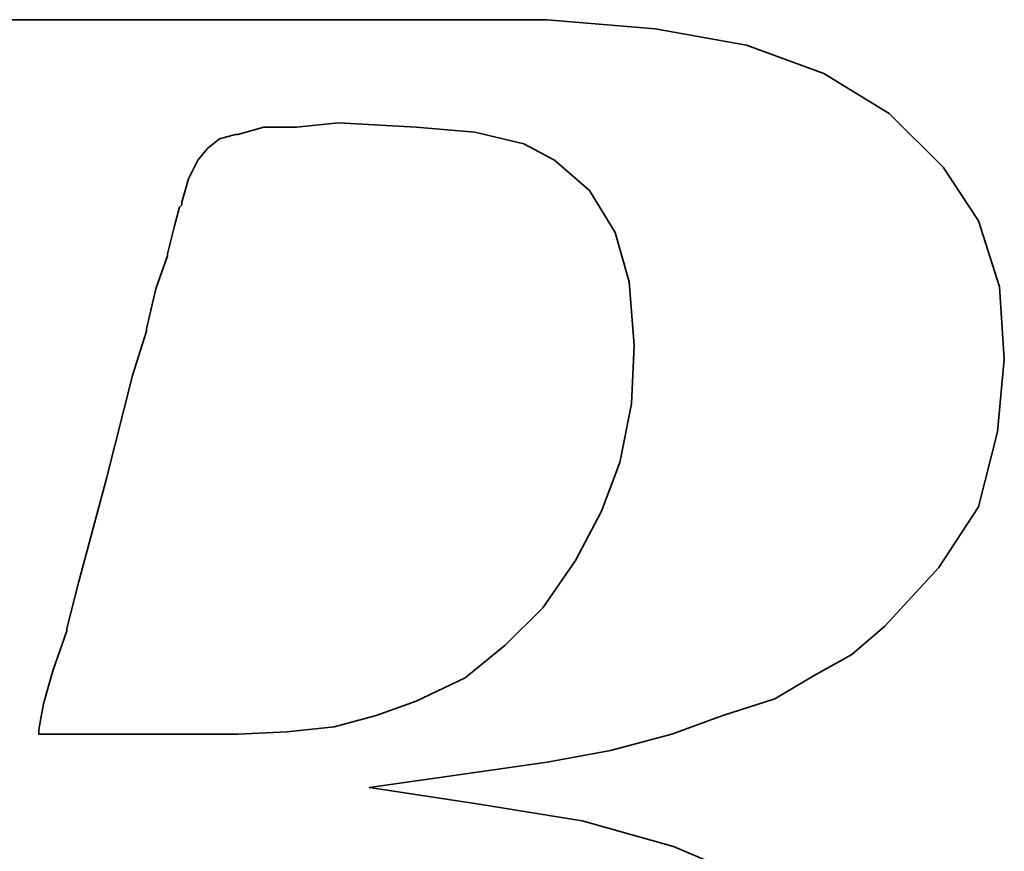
# Model space of a CAD drawing. Header units: inches. Extents: x 11 to 362, y 96 to 274.
# Tile 29 of 48: x 285.59 to 288.02, y 188.67 to 190.73. Entities that reach past the tile are written whole.
import ezdxf

# ---------------------------------------------------------------- set-up
doc = ezdxf.new("R2010")
doc.units = ezdxf.units.IN
doc.header["$LTSCALE"] = 0.25
doc.layers.add('DIM', color=4, linetype='Continuous')
doc.layers.add('layer 1', color=7, linetype='Continuous')

# ---------------------------------------------------------------- blocks, each defined once
blk = doc.blocks.new('TBI MOTION logo(完整正式版)')
at = {"layer": 'layer 1', "color": 22, "lineweight": 35}
for points, knots in [([(-64.65375, -6.86375), (-64.65375, -6.86375), (-64.84375, -7.29625), (-64.84375, -7.29625), (-64.84375, -7.29625), (-64.84375, -7.29625), (-64.86875, -7.34375), (-64.86875, -7.34375), (-64.86875, -7.34375), (-64.86875, -7.34375), (-64.86875, -7.36875), (-64.86875, -7.36875), (-64.86875, -7.36875), (-64.86875, -7.36875), (-65.15375, -7.65375), (-65.15375, -7.65375), (-65.15375, -7.65375), (-65.15375, -7.65375), (-65.17875, -7.65375), (-65.17875, -7.65375), (-65.17875, -7.65375), (-65.17875, -7.65375), (-65.20375, -7.67875), (-65.20375, -7.67875), (-65.20375, -7.67875), (-65.20375, -7.67875), (-65.58875, -7.87125), (-65.58875, -7.87125), (-65.58875, -7.87125), (-65.58875, -7.87125), (-65.63375, -7.87125), (-65.63375, -7.87125), (-65.63375, -7.87125), (-65.63375, -7.87125), (-65.65875, -7.89375), (-65.65875, -7.89375), (-65.65875, -7.89375), (-65.65875, -7.89375), (-66.09375, -7.94375), (-66.09375, -7.94375), (-66.09375, -7.94375), (-66.09375, -7.94375), (-66.11375, -7.94375), (-66.11375, -7.94375), (-66.11375, -7.94375), (-66.11375, -7.94375), (-66.16375, -7.94375), (-66.16375, -7.94375), (-66.16375, -7.94375), (-66.16375, -7.94375), (-66.30875, -7.94375), (-66.30875, -7.94375), (-66.30875, -7.94375), (-66.30875, -7.94375), (-66.69375, -7.94375), (-66.69375, -7.94375), (-66.69375, -7.94375), (-66.69375, -7.94375), (-67.07375, -7.94375), (-67.07375, -7.94375), (-67.07375, -7.94375), (-67.07375, -7.94375), (-67.12375, -7.94375), (-67.12375, -7.94375), (-67.12375, -7.94375), (-67.12375, -7.94375), (-67.12375, -7.96625), (-67.12375, -7.96625), (-67.12375, -7.96625), (-67.12375, -7.96625), (-67.14875, -7.99125), (-67.14875, -7.99125), (-67.14875, -7.99125), (-67.14875, -7.99125), (-67.24375, -8.34875), (-67.24375, -8.34875), (-67.24375, -8.34875), (-67.24375, -8.34875), (-67.31375, -8.68625), (-67.31375, -8.68625), (-67.31375, -8.68625), (-67.31375, -8.68625), (-67.26875, -8.68625), (-67.26875, -8.68625), (-67.26875, -8.68625), (-67.26875, -8.68625), (-67.07375, -8.68625), (-67.07375, -8.68625), (-67.07375, -8.68625), (-67.07375, -8.68625), (-66.54875, -8.68625), (-66.54875, -8.68625), (-66.54875, -8.68625), (-66.54875, -8.68625), (-65.82625, -8.68625), (-65.82625, -8.68625), (-65.82625, -8.68625), (-65.82625, -8.68625), (-65.01375, -8.68625), (-65.01375, -8.68625), (-65.01375, -8.68625), (-65.01375, -8.68625), (-64.05375, -8.68625), (-64.05375, -8.68625), (-64.05375, -8.68625), (-64.05375, -8.68625), (-62.08375, -8.68625), (-62.08375, -8.68625), (-62.08375, -8.68625), (-62.08375, -8.68625), (-60.06875, -8.68625), (-60.06875, -8.68625), (-60.06875, -8.68625), (-60.06875, -8.68625), (-59.10875, -8.68625), (-59.10875, -8.68625), (-59.10875, -8.68625), (-59.10875, -8.68625), (-58.29375, -8.68625), (-58.29375, -8.68625), (-58.29375, -8.68625), (-58.29375, -8.68625), (-57.57375, -8.68625), (-57.57375, -8.68625), (-57.57375, -8.68625), (-57.57375, -8.68625), (-57.04875, -8.68625), (-57.04875, -8.68625), (-57.04875, -8.68625), (-57.04875, -8.68625), (-56.85375, -8.68625), (-56.85375, -8.68625), (-56.85375, -8.68625), (-56.85375, -8.68625), (-56.70875, -8.68625), (-56.70875, -8.68625), (-56.70875, -8.68625), (-56.70875, -8.68625), (-56.61375, -8.68625), (-56.61375, -8.68625), (-56.61375, -8.68625), (-56.61375, -8.68625), (-56.56875, -8.68625), (-56.56875, -8.68625), (-56.56875, -8.68625), (-56.56875, -8.68625), (-55.65375, -8.63875), (-55.65375, -8.63875), (-55.65375, -8.63875), (-55.65375, -8.63875), (-54.76875, -8.51875), (-54.76875, -8.51875), (-54.76875, -8.51875), (-54.76875, -8.51875), (-53.90375, -8.30375), (-53.90375, -8.30375), (-53.90375, -8.30375), (-53.90375, -8.30375), (-53.08875, -8.03875), (-53.08875, -8.03875), (-53.08875, -8.03875), (-53.08875, -8.03875), (-52.34375, -7.65375), (-52.34375, -7.65375), (-52.34375, -7.65375), (-52.34375, -7.65375), (-51.69875, -7.29625), (-51.69875, -7.29625), (-51.69875, -7.29625), (-51.69875, -7.29625), (-51.21875, -6.91125), (-51.21875, -6.91125), (-51.21875, -6.91125), (-51.21875, -6.91125), (-50.83375, -6.50375), (-50.83375, -6.50375), (-50.83375, -6.50375), (-50.83375, -6.50375), (-50.44875, -5.94875), (-50.44875, -5.94875), (-50.44875, -5.94875), (-50.44875, -5.94875), (-50.13875, -5.30375), (-50.13875, -5.30375), (-50.13875, -5.30375), (-50.13875, -5.30375), (-49.99375, -4.65375), (-49.99375, -4.65375), (-49.99375, -4.65375), (-49.99375, -4.65375), (-49.92375, -3.98375), (-49.92375, -3.98375), (-49.92375, -3.98375), (-49.92375, -3.98375), (-49.99375, -3.19374), (-49.99375, -3.19374), (-49.99375, -3.19374), (-49.99375, -3.19374), (-50.23374, -2.44874), (-50.23374, -2.44874), (-50.23374, -2.44874), (-50.23374, -2.44874), (-50.59375, -1.87374), (-50.59375, -1.87374), (-50.59375, -1.87374), (-50.59375, -1.87374), (-51.09875, -1.31874), (-51.09875, -1.31874), (-51.09875, -1.31874), (-51.09875, -1.31874), (-51.74375, -0.81875), (-51.74375, -0.81875), (-51.74375, -0.81875), (-51.74375, -0.81875), (-52.53875, -0.48125), (-52.53875, -0.48125), (-52.53875, -0.48125), (-52.53875, -0.48125), (-53.47375, -0.21875), (-53.47375, -0.21875), (-53.47375, -0.21875), (-53.47375, -0.21875), (-54.52875, -0.04874), (-54.52875, -0.04874), (-54.52875, -0.04874), (-54.52875, -0.04874), (-55.65375, 0.12125), (-55.65375, 0.12125), (-55.65375, 0.12125), (-55.65375, 0.12125), (-54.50375, 0.28624), (-54.50375, 0.28624), (-54.50375, 0.28624), (-54.50375, 0.28624), (-53.83375, 0.38124), (-53.83375, 0.38124), (-53.83375, 0.38124), (-53.83375, 0.38124), (-53.18375, 0.50125), (-53.18375, 0.50125), (-53.18375, 0.50125), (-53.18375, 0.50125), (-52.55875, 0.66874), (-52.55875, 0.66874), (-52.55875, 0.66874), (-52.55875, 0.66874), (-52.03375, 0.86124), (-52.03375, 0.86124), (-52.03375, 0.86124), (-52.03375, 0.86124), (-51.50374, 1.03124), (-51.50374, 1.03124), (-51.50374, 1.03124), (-51.50374, 1.03124), (-51.09875, 1.27125), (-51.09875, 1.27125), (-51.09875, 1.27125), (-51.09875, 1.27125), (-50.71375, 1.48624), (-50.71375, 1.48624), (-50.71375, 1.48624), (-50.71375, 1.48624), (-50.37625, 1.77625), (-50.37625, 1.77625), (-50.37625, 1.77625), (-50.37625, 1.77625), (-49.82375, 2.37625), (-49.82375, 2.37625), (-49.82375, 2.37625), (-49.82375, 2.37625), (-49.41875, 2.99625), (-49.41875, 2.99625), (-49.41875, 2.99625), (-49.41875, 2.99625), (-49.22375, 3.76625), (-49.22375, 3.76625), (-49.22375, 3.76625), (-49.22375, 3.76625), (-49.15375, 4.50874), (-49.15375, 4.50874), (-49.15375, 4.50874), (-49.15375, 4.50874), (-49.20375, 5.25125), (-49.20375, 5.25125), (-49.20375, 5.25125), (-49.20375, 5.25125), (-49.41875, 5.92625), (-49.41875, 5.92625), (-49.41875, 5.92625), (-49.41875, 5.92625), (-49.77875, 6.47625), (-49.77875, 6.47625), (-49.77875, 6.47625), (-49.77875, 6.47625), (-50.33125, 7.02624), (-50.33125, 7.02624), (-50.33125, 7.02624), (-50.33125, 7.02624), (-51.00125, 7.43625), (-51.00125, 7.43625), (-51.00125, 7.43625), (-51.00125, 7.43625), (-51.79375, 7.72625), (-51.79375, 7.72625), (-51.79375, 7.72625), (-51.79375, 7.72625), (-52.72875, 7.89124), (-52.72875, 7.89124), (-52.72875, 7.89124), (-52.72875, 7.89124), (-53.83375, 7.98625), (-53.83375, 7.98625), (-53.83375, 7.98625), (-53.83375, 7.98625), (-53.92875, 7.98625), (-53.92875, 7.98625), (-53.92875, 7.98625), (-53.92875, 7.98625), (-54.26375, 7.98625), (-54.26375, 7.98625), (-54.26375, 7.98625), (-54.26375, 7.98625), (-54.74375, 7.98625), (-54.74375, 7.98625), (-54.74375, 7.98625), (-54.74375, 7.98625), (-55.36875, 7.98625), (-55.36875, 7.98625), (-55.36875, 7.98625), (-55.36875, 7.98625), (-56.13375, 7.98625), (-56.13375, 7.98625), (-56.13375, 7.98625), (-56.13375, 7.98625), (-56.94875, 7.98625), (-56.94875, 7.98625), (-56.94875, 7.98625), (-56.94875, 7.98625), (-58.77625, 7.98625), (-58.77625, 7.98625), (-58.77625, 7.98625), (-58.77625, 7.98625), (-60.59875, 7.98625), (-60.59875, 7.98625), (-60.59875, 7.98625), (-60.59875, 7.98625), (-61.41375, 7.98625), (-61.41375, 7.98625), (-61.41375, 7.98625), (-61.41375, 7.98625), (-62.17875, 7.98625), (-62.17875, 7.98625), (-62.17875, 7.98625), (-62.17875, 7.98625), (-62.80375, 7.98625), (-62.80375, 7.98625), (-62.80375, 7.98625), (-62.80375, 7.98625), (-63.30625, 7.98625), (-63.30625, 7.98625), (-63.30625, 7.98625), (-63.30625, 7.98625), (-63.57375, 7.98625), (-63.57375, 7.98625), (-63.57375, 7.98625), (-63.57375, 7.98625), (-63.57375, 7.96375), (-63.57375, 7.96375), (-63.57375, 7.96375), (-63.57375, 7.96375), (-63.59875, 7.94125), (-63.59875, 7.94125), (-63.59875, 7.94125), (-63.59875, 7.94125), (-63.69375, 7.55625), (-63.69375, 7.55625), (-63.69375, 7.55625), (-63.69375, 7.55625), (-63.76375, 7.24624), (-63.76375, 7.24624), (-63.76375, 7.24624), (-63.76375, 7.24624), (-63.23875, 7.24624), (-63.23875, 7.24624), (-63.23875, 7.24624), (-63.23875, 7.24624), (-62.75875, 7.24624), (-62.75875, 7.24624), (-62.75875, 7.24624), (-62.75875, 7.24624), (-62.61125, 7.24624), (-62.61125, 7.24624), (-62.61125, 7.24624), (-62.61125, 7.24624), (-62.56625, 7.24624), (-62.56625, 7.24624), (-62.56625, 7.24624), (-62.56625, 7.24624), (-62.22875, 7.24624), (-62.22875, 7.24624), (-62.22875, 7.24624), (-62.22875, 7.24624), (-62.20375, 7.24624), (-62.20375, 7.24624), (-62.20375, 7.24624), (-62.20375, 7.24624), (-62.17875, 7.21875), (-62.17875, 7.21875), (-62.17875, 7.21875), (-62.17875, 7.21875), (-61.96375, 7.17125), (-61.96375, 7.17125), (-61.96375, 7.17125), (-61.96375, 7.17125), (-61.72375, 7.12624), (-61.72375, 7.12624), (-61.72375, 7.12624), (-61.72375, 7.12624), (-61.70375, 7.12624), (-61.70375, 7.12624), (-61.70375, 7.12624), (-61.70375, 7.12624), (-61.55875, 7.07624), (-61.55875, 7.07624), (-61.55875, 7.07624), (-61.55875, 7.07624), (-61.50875, 7.07624), (-61.50875, 7.07624), (-61.50875, 7.07624), (-61.50875, 7.07624), (-61.48375, 7.02624), (-61.48375, 7.02624), (-61.48375, 7.02624), (-61.48375, 7.02624), (-61.31875, 6.83375), (-61.31875, 6.83375), (-61.31875, 6.83375), (-61.31875, 6.83375), (-61.29375, 6.81125), (-61.29375, 6.81125), (-61.29375, 6.81125), (-61.29375, 6.81125), (-61.29375, 6.78625), (-61.29375, 6.78625), (-61.29375, 6.78625), (-61.29375, 6.78625), (-61.19875, 6.50124), (-61.19875, 6.50124), (-61.19875, 6.50124), (-61.19875, 6.50124), (-61.17375, 6.45124), (-61.17375, 6.45124), (-61.17375, 6.45124), (-61.17375, 6.45124), (-61.19875, 6.40625), (-61.19875, 6.40625), (-61.19875, 6.40625), (-61.19875, 6.40625), (-61.26875, 5.99624), (-61.26875, 5.99624), (-61.26875, 5.99624), (-61.26875, 5.99624), (-61.26875, 5.85125), (-61.26875, 5.85125), (-61.26875, 5.85125), (-61.26875, 5.85125), (-61.26875, 5.82625), (-61.26875, 5.82625), (-61.26875, 5.82625), (-61.26875, 5.82625), (-61.29375, 5.80625), (-61.29375, 5.80625), (-61.29375, 5.80625), (-61.29375, 5.80625), (-61.34125, 5.66125), (-61.34125, 5.66125), (-61.34125, 5.66125), (-61.34125, 5.66125), (-61.41375, 5.44625), (-61.41375, 5.44625), (-61.41375, 5.44625), (-61.41375, 5.44625), (-61.48375, 5.15625), (-61.48375, 5.15625), (-61.48375, 5.15625), (-61.48375, 5.15625), (-61.58375, 4.82124), (-61.58375, 4.82124), (-61.58375, 4.82124), (-61.58375, 4.82124), (-61.79875, 4.00375), (-61.79875, 4.00375), (-61.79875, 4.00375), (-61.79875, 4.00375), (-62.05875, 2.99625), (-62.05875, 2.99625), (-62.05875, 2.99625), (-62.05875, 2.99625), (-62.34875, 1.91625), (-62.34875, 1.91625), (-62.34875, 1.91625), (-62.34875, 1.91625), (-62.97375, -0.41124), (-62.97375, -0.41124), (-62.97375, -0.41124), (-62.97375, -0.41124), (-63.59875, -2.75875), (-63.59875, -2.75875), (-63.59875, -2.75875), (-63.59875, -2.75875), (-63.88375, -3.86374), (-63.88375, -3.86374), (-63.88375, -3.86374), (-63.88375, -3.86374), (-64.14875, -4.82374), (-64.14875, -4.82374), (-64.14875, -4.82374), (-64.14875, -4.82374), (-64.36375, -5.64125), (-64.36375, -5.64125), (-64.36375, -5.64125), (-64.36375, -5.64125), (-64.43625, -5.97625), (-64.43625, -5.97625), (-64.43625, -5.97625), (-64.43625, -5.97625), (-64.50875, -6.28625), (-64.50875, -6.28625), (-64.50875, -6.28625), (-64.50875, -6.28625), (-64.50875, -6.30875), (-64.50875, -6.30875), (-64.50875, -6.30875), (-64.50875, -6.30875), (-64.57875, -6.50375), (-64.57875, -6.50375), (-64.57875, -6.50375), (-64.57875, -6.50375), (-64.62875, -6.69625), (-64.62875, -6.69625), (-64.62875, -6.69625), (-64.62875, -6.69625), (-64.62875, -6.76875), (-64.62875, -6.76875), (-64.62875, -6.76875), (-64.62875, -6.76875), (-64.62875, -6.81375), (-64.62875, -6.81375), (-64.62875, -6.81375), (-64.62875, -6.81375), (-64.62875, -6.83875), (-64.62875, -6.83875), (-64.62875, -6.83875), (-64.62875, -6.83875), (-64.65375, -6.86375), (-64.65375, -6.86375)], [0, 0, 0, 0, 0.00719424, 0.00719424, 0.00719424, 0.00719424, 0.01438849, 0.01438849, 0.01438849, 0.01438849, 0.02158273, 0.02158273, 0.02158273, 0.02158273, 0.02877698, 0.02877698, 0.02877698, 0.02877698, 0.03597122, 0.03597122, 0.03597122, 0.03597122, 0.04316547, 0.04316547, 0.04316547, 0.04316547, 0.05035971, 0.05035971, 0.05035971, 0.05035971, 0.05755396, 0.05755396, 0.05755396, 0.05755396, 0.0647482, 0.0647482, 0.0647482, 0.0647482, 0.07194245, 0.07194245, 0.07194245, 0.07194245, 0.07913669, 0.07913669, 0.07913669, 0.07913669, 0.08633094, 0.08633094, 0.08633094, 0.08633094, 0.09352518, 0.09352518, 0.09352518, 0.09352518, 0.10071942, 0.10071942, 0.10071942, 0.10071942, 0.10791367, 0.10791367, 0.10791367, 0.10791367, 0.11510791, 0.11510791, 0.11510791, 0.11510791, 0.12230216, 0.12230216, 0.12230216, 0.12230216, 0.1294964, 0.1294964, 0.1294964, 0.1294964, 0.13669065, 0.13669065, 0.13669065, 0.13669065, 0.14388489, 0.14388489, 0.14388489, 0.14388489, 0.15107914, 0.15107914, 0.15107914, 0.15107914, 0.15827338, 0.15827338, 0.15827338, 0.15827338, 0.16546763, 0.16546763, 0.16546763, 0.16546763, 0.17266187, 0.17266187, 0.17266187, 0.17266187, 0.17985612, 0.17985612, 0.17985612, 0.17985612, 0.18705036, 0.18705036, 0.18705036, 0.18705036, 0.1942446, 0.1942446, 0.1942446, 0.1942446, 0.20143885, 0.20143885, 0.20143885, 0.20143885, 0.20863309, 0.20863309, 0.20863309, 0.20863309, 0.21582734, 0.21582734, 0.21582734, 0.21582734, 0.22302158, 0.22302158, 0.22302158, 0.22302158, 0.23021583, 0.23021583, 0.23021583, 0.23021583, 0.23741007, 0.23741007, 0.23741007, 0.23741007, 0.24460432, 0.24460432, 0.24460432, 0.24460432, 0.25179856, 0.25179856, 0.25179856, 0.25179856, 0.25899281, 0.25899281, 0.25899281, 0.25899281, 0.26618705, 0.26618705, 0.26618705, 0.26618705, 0.27338129, 0.27338129, 0.27338129, 0.27338129, 0.28057554, 0.28057554, 0.28057554, 0.28057554, 0.28776978, 0.28776978, 0.28776978, 0.28776978, 0.29496403, 0.29496403, 0.29496403, 0.29496403, 0.30215827, 0.30215827, 0.30215827, 0.30215827, 0.30935252, 0.30935252, 0.30935252, 0.30935252, 0.31654676, 0.31654676, 0.31654676, 0.31654676, 0.32374101, 0.32374101, 0.32374101, 0.32374101, 0.33093525, 0.33093525, 0.33093525, 0.33093525, 0.3381295, 0.3381295, 0.3381295, 0.3381295, 0.34532374, 0.34532374, 0.34532374, 0.34532374, 0.35251799, 0.35251799, 0.35251799, 0.35251799, 0.35971223, 0.35971223, 0.35971223, 0.35971223, 0.36690647, 0.36690647, 0.36690647, 0.36690647, 0.37410072, 0.37410072, 0.37410072, 0.37410072, 0.38129496, 0.38129496, 0.38129496, 0.38129496, 0.38848921, 0.38848921, 0.38848921, 0.38848921, 0.39568345, 0.39568345, 0.39568345, 0.39568345, 0.4028777, 0.4028777, 0.4028777, 0.4028777, 0.41007194, 0.41007194, 0.41007194, 0.41007194, 0.41726619, 0.41726619, 0.41726619, 0.41726619, 0.42446043, 0.42446043, 0.42446043, 0.42446043, 0.43165468, 0.43165468, 0.43165468, 0.43165468, 0.43884892, 0.43884892, 0.43884892, 0.43884892, 0.44604317, 0.44604317, 0.44604317, 0.44604317, 0.45323741, 0.45323741, 0.45323741, 0.45323741, 0.46043165, 0.46043165, 0.46043165, 0.46043165, 0.4676259, 0.4676259, 0.4676259, 0.4676259, 0.47482014, 0.47482014, 0.47482014, 0.47482014, 0.48201439, 0.48201439, 0.48201439, 0.48201439, 0.48920863, 0.48920863, 0.48920863, 0.48920863, 0.49640288, 0.49640288, 0.49640288, 0.49640288, 0.50359712, 0.50359712, 0.50359712, 0.50359712, 0.51079137, 0.51079137, 0.51079137, 0.51079137, 0.51798561, 0.51798561, 0.51798561, 0.51798561, 0.52517986, 0.52517986, 0.52517986, 0.52517986, 0.5323741, 0.5323741, 0.5323741, 0.5323741, 0.53956835, 0.53956835, 0.53956835, 0.53956835, 0.54676259, 0.54676259, 0.54676259, 0.54676259, 0.55395683, 0.55395683, 0.55395683, 0.55395683, 0.56115108, 0.56115108, 0.56115108, 0.56115108, 0.56834532, 0.56834532, 0.56834532, 0.56834532, 0.57553957, 0.57553957, 0.57553957, 0.57553957, 0.58273381, 0.58273381, 0.58273381, 0.58273381, 0.58992806, 0.58992806, 0.58992806, 0.58992806, 0.5971223, 0.5971223, 0.5971223, 0.5971223, 0.60431655, 0.60431655, 0.60431655, 0.60431655, 0.61151079, 0.61151079, 0.61151079, 0.61151079, 0.61870504, 0.61870504, 0.61870504, 0.61870504, 0.62589928, 0.62589928, 0.62589928, 0.62589928, 0.63309353, 0.63309353, 0.63309353, 0.63309353, 0.64028777, 0.64028777, 0.64028777, 0.64028777, 0.64748201, 0.64748201, 0.64748201, 0.64748201, 0.65467626, 0.65467626, 0.65467626, 0.65467626, 0.6618705, 0.6618705, 0.6618705, 0.6618705, 0.66906475, 0.66906475, 0.66906475, 0.66906475, 0.67625899, 0.67625899, 0.67625899, 0.67625899, 0.68345324, 0.68345324, 0.68345324, 0.68345324, 0.69064748, 0.69064748, 0.69064748, 0.69064748, 0.69784173, 0.69784173, 0.69784173, 0.69784173, 0.70503597, 0.70503597, 0.70503597, 0.70503597, 0.71223022, 0.71223022, 0.71223022, 0.71223022, 0.71942446, 0.71942446, 0.71942446, 0.71942446, 0.72661871, 0.72661871, 0.72661871, 0.72661871, 0.73381295, 0.73381295, 0.73381295, 0.73381295, 0.74100719, 0.74100719, 0.74100719, 0.74100719, 0.74820144, 0.74820144, 0.74820144, 0.74820144, 0.75539568, 0.75539568, 0.75539568, 0.75539568, 0.76258993, 0.76258993, 0.76258993, 0.76258993, 0.76978417, 0.76978417, 0.76978417, 0.76978417, 0.77697842, 0.77697842, 0.77697842, 0.77697842, 0.78417266, 0.78417266, 0.78417266, 0.78417266, 0.79136691, 0.79136691, 0.79136691, 0.79136691, 0.79856115, 0.79856115, 0.79856115, 0.79856115, 0.8057554, 0.8057554, 0.8057554, 0.8057554, 0.81294964, 0.81294964, 0.81294964, 0.81294964, 0.82014388, 0.82014388, 0.82014388, 0.82014388, 0.82733813, 0.82733813, 0.82733813, 0.82733813, 0.83453237, 0.83453237, 0.83453237, 0.83453237, 0.84172662, 0.84172662, 0.84172662, 0.84172662, 0.84892086, 0.84892086, 0.84892086, 0.84892086, 0.85611511, 0.85611511, 0.85611511, 0.85611511, 0.86330935, 0.86330935, 0.86330935, 0.86330935, 0.8705036, 0.8705036, 0.8705036, 0.8705036, 0.87769784, 0.87769784, 0.87769784, 0.87769784, 0.88489209, 0.88489209, 0.88489209, 0.88489209, 0.89208633, 0.89208633, 0.89208633, 0.89208633, 0.89928058, 0.89928058, 0.89928058, 0.89928058, 0.90647482, 0.90647482, 0.90647482, 0.90647482, 0.91366906, 0.91366906, 0.91366906, 0.91366906, 0.92086331, 0.92086331, 0.92086331, 0.92086331, 0.92805755, 0.92805755, 0.92805755, 0.92805755, 0.9352518, 0.9352518, 0.9352518, 0.9352518, 0.94244604, 0.94244604, 0.94244604, 0.94244604, 0.94964029, 0.94964029, 0.94964029, 0.94964029, 0.95683453, 0.95683453, 0.95683453, 0.95683453, 0.96402878, 0.96402878, 0.96402878, 0.96402878, 0.97122302, 0.97122302, 0.97122302, 0.97122302, 0.97841727, 0.97841727, 0.97841727, 0.97841727, 0.98561151, 0.98561151, 0.98561151, 0.98561151, 0.99280576, 0.99280576, 0.99280576, 0.99280576, 1, 1, 1, 1]), ([(-57.50375, 6.35625), (-57.50375, 6.35625), (-57.57375, 6.11625), (-57.57375, 6.11625), (-57.57375, 6.11625), (-57.57375, 6.11625), (-57.57375, 6.09125), (-57.57375, 6.09125), (-57.57375, 6.09125), (-57.57375, 6.09125), (-57.59875, 6.06625), (-57.59875, 6.06625), (-57.59875, 6.06625), (-57.59875, 6.06625), (-57.64875, 5.87625), (-57.64875, 5.87625), (-57.64875, 5.87625), (-57.64875, 5.87625), (-57.71875, 5.58875), (-57.71875, 5.58875), (-57.71875, 5.58875), (-57.71875, 5.58875), (-57.71875, 5.56625), (-57.71875, 5.56625), (-57.71875, 5.56625), (-57.71875, 5.56625), (-57.83875, 5.23125), (-57.83875, 5.23125), (-57.83875, 5.23125), (-57.83875, 5.23125), (-57.93625, 4.82124), (-57.93625, 4.82124), (-57.93625, 4.82124), (-57.93625, 4.82124), (-57.93625, 4.79624), (-57.93625, 4.79624), (-57.93625, 4.79624), (-57.93625, 4.79624), (-58.07875, 4.34125), (-58.07875, 4.34125), (-58.07875, 4.34125), (-58.07875, 4.34125), (-58.34375, 3.28625), (-58.34375, 3.28625), (-58.34375, 3.28625), (-58.34375, 3.28625), (-58.62875, 2.23124), (-58.62875, 2.23124), (-58.62875, 2.23124), (-58.62875, 2.23124), (-58.74875, 1.75125), (-58.74875, 1.75125), (-58.74875, 1.75125), (-58.74875, 1.75125), (-58.74875, 1.72625), (-58.74875, 1.72625), (-58.74875, 1.72625), (-58.74875, 1.72625), (-58.89375, 1.31625), (-58.89375, 1.31625), (-58.89375, 1.31625), (-58.89375, 1.31625), (-58.98875, 0.98124), (-58.98875, 0.98124), (-58.98875, 0.98124), (-58.98875, 0.98124), (-59.03875, 0.71625), (-59.03875, 0.71625), (-59.03875, 0.71625), (-59.03875, 0.71625), (-59.03875, 0.66874), (-59.03875, 0.66874), (-59.03875, 0.66874), (-59.03875, 0.66874), (-58.91875, 0.66874), (-58.91875, 0.66874), (-58.91875, 0.66874), (-58.91875, 0.66874), (-58.53375, 0.66874), (-58.53375, 0.66874), (-58.53375, 0.66874), (-58.53375, 0.66874), (-58.10375, 0.66874), (-58.10375, 0.66874), (-58.10375, 0.66874), (-58.10375, 0.66874), (-57.66875, 0.66874), (-57.66875, 0.66874), (-57.66875, 0.66874), (-57.66875, 0.66874), (-57.33375, 0.66874), (-57.33375, 0.66874), (-57.33375, 0.66874), (-57.33375, 0.66874), (-57.09375, 0.66874), (-57.09375, 0.66874), (-57.09375, 0.66874), (-57.09375, 0.66874), (-56.99875, 0.66874), (-56.99875, 0.66874), (-56.99875, 0.66874), (-56.99875, 0.66874), (-56.49375, 0.69374), (-56.49375, 0.69374), (-56.49375, 0.69374), (-56.49375, 0.69374), (-56.01375, 0.74374), (-56.01375, 0.74374), (-56.01375, 0.74374), (-56.01375, 0.74374), (-55.58375, 0.86124), (-55.58375, 0.86124), (-55.58375, 0.86124), (-55.58375, 0.86124), (-55.17375, 1.00624), (-55.17375, 1.00624), (-55.17375, 1.00624), (-55.17375, 1.00624), (-54.67375, 1.24625), (-54.67375, 1.24625), (-54.67375, 1.24625), (-54.67375, 1.24625), (-54.26375, 1.58124), (-54.26375, 1.58124), (-54.26375, 1.58124), (-54.26375, 1.58124), (-53.87875, 1.96374), (-53.87875, 1.96374), (-53.87875, 1.96374), (-53.87875, 1.96374), (-53.54375, 2.44625), (-53.54375, 2.44625), (-53.54375, 2.44625), (-53.54375, 2.44625), (-53.27875, 2.95125), (-53.27875, 2.95125), (-53.27875, 2.95125), (-53.27875, 2.95125), (-53.08875, 3.45124), (-53.08875, 3.45124), (-53.08875, 3.45124), (-53.08875, 3.45124), (-52.96875, 4.05124), (-52.96875, 4.05124), (-52.96875, 4.05124), (-52.96875, 4.05124), (-52.94375, 4.65125), (-52.94375, 4.65125), (-52.94375, 4.65125), (-52.94375, 4.65125), (-52.99375, 5.30125), (-52.99375, 5.30125), (-52.99375, 5.30125), (-52.99375, 5.30125), (-53.13875, 5.80625), (-53.13875, 5.80625), (-53.13875, 5.80625), (-53.13875, 5.80625), (-53.39875, 6.23625), (-53.39875, 6.23625), (-53.39875, 6.23625), (-53.39875, 6.23625), (-53.75875, 6.54875), (-53.75875, 6.54875), (-53.75875, 6.54875), (-53.75875, 6.54875), (-54.07375, 6.71625), (-54.07375, 6.71625), (-54.07375, 6.71625), (-54.07375, 6.71625), (-54.57375, 6.83375), (-54.57375, 6.83375), (-54.57375, 6.83375), (-54.57375, 6.83375), (-55.17375, 6.88625), (-55.17375, 6.88625), (-55.17375, 6.88625), (-55.17375, 6.88625), (-55.96875, 6.93125), (-55.96875, 6.93125), (-55.96875, 6.93125), (-55.96875, 6.93125), (-56.39875, 6.88625), (-56.39875, 6.88625), (-56.39875, 6.88625), (-56.39875, 6.88625), (-56.42125, 6.88625), (-56.42125, 6.88625), (-56.42125, 6.88625), (-56.42125, 6.88625), (-56.73375, 6.88625), (-56.73375, 6.88625), (-56.73375, 6.88625), (-56.73375, 6.88625), (-56.99875, 6.81125), (-56.99875, 6.81125), (-56.99875, 6.81125), (-56.99875, 6.81125), (-57.02375, 6.81125), (-57.02375, 6.81125), (-57.02375, 6.81125), (-57.02375, 6.81125), (-57.18875, 6.76625), (-57.18875, 6.76625), (-57.18875, 6.76625), (-57.18875, 6.76625), (-57.30875, 6.66625), (-57.30875, 6.66625), (-57.30875, 6.66625), (-57.30875, 6.66625), (-57.40875, 6.54875), (-57.40875, 6.54875), (-57.40875, 6.54875), (-57.40875, 6.54875), (-57.50375, 6.35625), (-57.50375, 6.35625)], [0, 0, 0, 0, 0.01851852, 0.01851852, 0.01851852, 0.01851852, 0.03703704, 0.03703704, 0.03703704, 0.03703704, 0.05555556, 0.05555556, 0.05555556, 0.05555556, 0.07407407, 0.07407407, 0.07407407, 0.07407407, 0.09259259, 0.09259259, 0.09259259, 0.09259259, 0.11111111, 0.11111111, 0.11111111, 0.11111111, 0.12962963, 0.12962963, 0.12962963, 0.12962963, 0.14814815, 0.14814815, 0.14814815, 0.14814815, 0.16666667, 0.16666667, 0.16666667, 0.16666667, 0.18518519, 0.18518519, 0.18518519, 0.18518519, 0.2037037, 0.2037037, 0.2037037, 0.2037037, 0.22222222, 0.22222222, 0.22222222, 0.22222222, 0.24074074, 0.24074074, 0.24074074, 0.24074074, 0.25925926, 0.25925926, 0.25925926, 0.25925926, 0.27777778, 0.27777778, 0.27777778, 0.27777778, 0.2962963, 0.2962963, 0.2962963, 0.2962963, 0.31481481, 0.31481481, 0.31481481, 0.31481481, 0.33333333, 0.33333333, 0.33333333, 0.33333333, 0.35185185, 0.35185185, 0.35185185, 0.35185185, 0.37037037, 0.37037037, 0.37037037, 0.37037037, 0.38888889, 0.38888889, 0.38888889, 0.38888889, 0.40740741, 0.40740741, 0.40740741, 0.40740741, 0.42592593, 0.42592593, 0.42592593, 0.42592593, 0.44444444, 0.44444444, 0.44444444, 0.44444444, 0.46296296, 0.46296296, 0.46296296, 0.46296296, 0.48148148, 0.48148148, 0.48148148, 0.48148148, 0.5, 0.5, 0.5, 0.5, 0.51851852, 0.51851852, 0.51851852, 0.51851852, 0.53703704, 0.53703704, 0.53703704, 0.53703704, 0.55555556, 0.55555556, 0.55555556, 0.55555556, 0.57407407, 0.57407407, 0.57407407, 0.57407407, 0.59259259, 0.59259259, 0.59259259, 0.59259259, 0.61111111, 0.61111111, 0.61111111, 0.61111111, 0.62962963, 0.62962963, 0.62962963, 0.62962963, 0.64814815, 0.64814815, 0.64814815, 0.64814815, 0.66666667, 0.66666667, 0.66666667, 0.66666667, 0.68518519, 0.68518519, 0.68518519, 0.68518519, 0.7037037, 0.7037037, 0.7037037, 0.7037037, 0.72222222, 0.72222222, 0.72222222, 0.72222222, 0.74074074, 0.74074074, 0.74074074, 0.74074074, 0.75925926, 0.75925926, 0.75925926, 0.75925926, 0.77777778, 0.77777778, 0.77777778, 0.77777778, 0.7962963, 0.7962963, 0.7962963, 0.7962963, 0.81481481, 0.81481481, 0.81481481, 0.81481481, 0.83333333, 0.83333333, 0.83333333, 0.83333333, 0.85185185, 0.85185185, 0.85185185, 0.85185185, 0.87037037, 0.87037037, 0.87037037, 0.87037037, 0.88888889, 0.88888889, 0.88888889, 0.88888889, 0.90740741, 0.90740741, 0.90740741, 0.90740741, 0.92592593, 0.92592593, 0.92592593, 0.92592593, 0.94444444, 0.94444444, 0.94444444, 0.94444444, 0.96296296, 0.96296296, 0.96296296, 0.96296296, 0.98148148, 0.98148148, 0.98148148, 0.98148148, 1, 1, 1, 1])]:
    blk.add_open_spline(points, degree=3, knots=knots, dxfattribs=at)

msp = doc.modelspace()

# ---------------------------------------------------------------- block references
at = {"layer": 'DIM', "xscale": 0.2416979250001, "yscale": 0.2416979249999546, "zscale": 0.241697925}
msp.add_blockref('TBI MOTION logo(完整正式版)', (299.9017, 188.797), dxfattribs=at)

doc.saveas('drawing.dxf')
